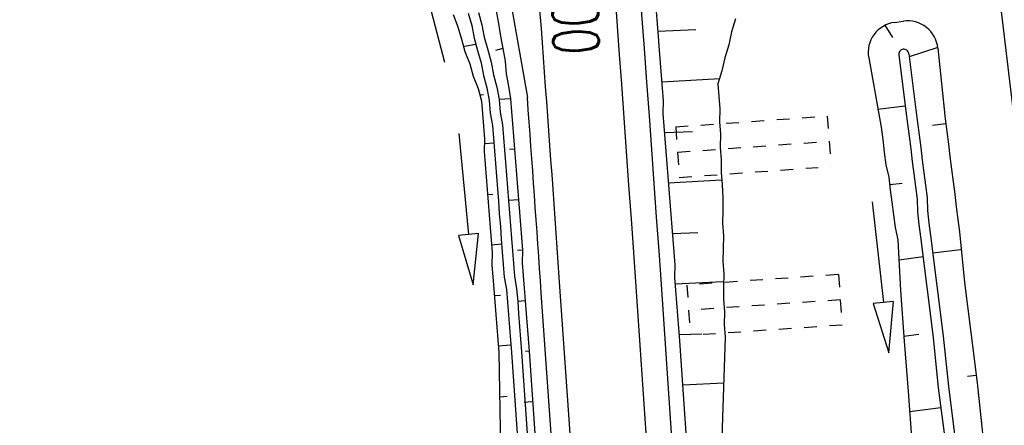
# Model space of a CAD drawing. Extents: x 447827 to 448299, y 438389 to 439851.
# Tile 96 of 116: x 447893 to 447932, y 439641 to 439657. Entities that reach past the tile are written whole.
import ezdxf

# ---------------------------------------------------------------- set-up
doc = ezdxf.new("R2010")
doc.units = 0
doc.header["$LTSCALE"] = 2
doc.header["$MEASUREMENT"] = 0
for name, pattern in [('ACAD_ISO05W100', [0.5, 0.25, -0.25]), ('AUSGEZOGEN', [0]), ('PUNKTX2', [0.5, 0.25, -0.25])]:
    doc.linetypes.add(name, pattern=pattern)
for name, color, linetype in [('DB-GRABEN', 15, 'AUSGEZOGEN'), ('DB-HZV-Stützscheiben', 15, 'CONTINUOUS'), ('DB-Ingenieurbauwerke', 15, 'CONTINUOUS'), ('DB-Wegboeschungen', 15, 'CONTINUOUS'), ('DB-Wegdurchlässe', 15, 'CONTINUOUS'), ('DB-Wege', 15, 'CONTINUOUS'), ('FBRTOP', 250, 'AUSGEZOGEN')]:
    doc.layers.add(name, color=color, linetype=linetype)
doc.styles.add('ROMANS', font='romans.shx', dxfattribs={"width": 0.8})

msp = doc.modelspace()

# ---------------------------------------------------------------- linework, layer by layer
at = {"layer": 'DB-GRABEN', "linetype": 'Continuous'}
for p, q in [((447927.325, 439656.631), (447927.678, 439656.679)), ((447927.257, 439656.027), (447926.959, 439656.52)), ((447927.665, 439655.567), (447927.665, 439655.567)), ((447929.031, 439655.635), (447927.906, 439655.273)), ((447929.033, 439655.614), (447929.325, 439652.816)), ((447926.305, 439655.23), (447926.795, 439652.497)), ((447927.494, 439655.344), (447927.774, 439653.124)), ((447927.89, 439655.394), (447928.171, 439653.174)), ((447927.749, 439653.323), (447926.658, 439653.185)), ((447927.774, 439653.124), (447927.837, 439652.628)), ((447928.171, 439653.174), (447928.233, 439652.678)), ((447929.325, 439652.816), (447929.387, 439652.32)), ((447926.795, 439652.497), (447926.858, 439652.001)), ((447927.837, 439652.628), (447927.899, 439652.132)), ((447928.233, 439652.678), (447928.296, 439652.182)), ((447929.35, 439652.618), (447928.826, 439652.552)), ((447929.387, 439652.32), (447929.45, 439651.824)), ((447926.858, 439652.001), (447926.92, 439651.504)), ((447927.899, 439652.132), (447927.962, 439651.636)), ((447928.296, 439652.182), (447928.359, 439651.686)), ((447927.962, 439651.636), (447928.025, 439651.14)), ((447928.359, 439651.686), (447928.421, 439651.19)), ((447929.45, 439651.824), (447929.513, 439651.328)), ((447926.92, 439651.504), (447926.983, 439651.008)), ((447928.421, 439651.19), (447928.484, 439650.694)), ((447929.513, 439651.328), (447929.575, 439650.832)), ((447926.983, 439651.008), (447927.095, 439650.519)), ((447928.025, 439651.14), (447928.087, 439650.644)), ((447929.575, 439650.832), (447929.638, 439650.336)), ((447927.095, 439650.519), (447927.158, 439650.023)), ((447928.087, 439650.644), (447928.15, 439650.148)), ((447928.484, 439650.694), (447928.547, 439650.198)), ((447927.133, 439650.221), (447927.629, 439650.284)), ((447927.158, 439650.023), (447927.22, 439649.527)), ((447928.15, 439650.148), (447928.213, 439649.652)), ((447928.547, 439650.198), (447928.609, 439649.702)), ((447929.638, 439650.336), (447929.701, 439649.84)), ((447928.213, 439649.652), (447928.226, 439649.149)), ((447928.609, 439649.702), (447928.622, 439649.2)), ((447929.701, 439649.84), (447929.763, 439649.344)), ((447926.441, 439649.541), (447926.883, 439645.565)), ((447927.22, 439649.527), (447927.283, 439649.03)), ((447929.763, 439649.344), (447929.826, 439648.848)), ((447927.283, 439649.03), (447927.346, 439648.534)), ((447928.226, 439649.149), (447928.288, 439648.653)), ((447928.622, 439649.2), (447928.685, 439648.704)), ((447929.826, 439648.848), (447929.889, 439648.352)), ((447927.346, 439648.534), (447927.458, 439648.045)), ((447928.288, 439648.653), (447928.351, 439648.157)), ((447928.685, 439648.704), (447928.748, 439648.207)), ((447927.458, 439648.045), (447927.56, 439646.042)), ((447928.351, 439648.157), (447928.602, 439646.173)), ((447928.748, 439648.207), (447928.998, 439646.223)), ((447929.889, 439648.352), (447930.09, 439646.361)), ((447929.927, 439647.651), (447928.835, 439647.513)), ((447928.451, 439647.364), (447927.509, 439647.245)), ((447928.602, 439646.173), (447928.852, 439644.189)), ((447928.998, 439646.223), (447929.249, 439644.239)), ((447930.09, 439646.361), (447930.34, 439644.377)), ((447927.56, 439646.042), (447927.711, 439644.045)), ((447926.883, 439645.565), (447926.485, 439645.521)), ((447926.485, 439645.521), (447927.104, 439643.577)), ((447927.28, 439645.609), (447926.883, 439645.565)), ((447927.104, 439643.577), (447927.28, 439645.609)), ((447927.686, 439644.243), (447928.281, 439644.318)), ((447928.852, 439644.189), (447929.053, 439642.198)), ((447929.249, 439644.239), (447929.45, 439642.249)), ((447930.34, 439644.377), (447930.591, 439642.393)), ((447927.711, 439644.045), (447927.863, 439642.048)), ((447930.553, 439642.69), (447930.206, 439642.646)), ((447929.45, 439642.249), (447929.701, 439640.264)), ((447930.591, 439642.393), (447930.792, 439640.402)), ((447927.863, 439642.048), (447928.014, 439640.051)), ((447929.053, 439642.198), (447929.304, 439640.214)), ((447929.153, 439641.405), (447927.913, 439641.248))]:
    msp.add_line(p, q, dxfattribs=at)
for centre, major_axis, start_param, end_param in [((447927.486, 439655.442), (0.849, 0.849), 0.920307, 2.533511), ((447927.839, 439655.49), (0.849, 0.849), 5.601688, 7.203492), ((447927.692, 439655.369), (0.141, 0.141), 0.920307, 2.481835), ((447927.692, 439655.369), (0.141, 0.141), 5.623428, 7.203492)]:
    msp.add_ellipse(centre, major_axis=major_axis, ratio=1, start_param=start_param, end_param=end_param, dxfattribs=at)
at = {"layer": 'DB-HZV-Stützscheiben', "linetype": 'PUNKTX2'}
for p, q in [((447918.688, 439652.502), (447924.672, 439652.932)), ((447924.672, 439652.932), (447924.816, 439650.938)), ((447918.688, 439652.502), (447918.831, 439650.507)), ((447918.831, 439650.507), (447924.816, 439650.938)), ((447925.116, 439646.671), (447919.13, 439646.257)), ((447925.116, 439646.671), (447925.254, 439644.675)), ((447919.13, 439646.257), (447919.268, 439644.262)), ((447925.254, 439644.675), (447919.268, 439644.262))]:
    msp.add_line(p, q, dxfattribs=at)
at = {"layer": 'DB-HZV-Stützscheiben', "linetype": 'ACAD_ISO05W100'}
for p, q in [((447918.76, 439651.504), (447924.744, 439651.935)), ((447925.185, 439645.673), (447919.199, 439645.26))]:
    msp.add_line(p, q, dxfattribs=at)
at = {"layer": 'DB-Ingenieurbauwerke', "linetype": 'Continuous'}
msp.add_line((447930.798, 439663.316), (447932.67, 439647.479), dxfattribs=at)
at = {"layer": 'DB-Wegboeschungen', "linetype": 'Continuous'}
for p, q in [((447909.571, 439655.043), (447908.58, 439658.918)), ((447910.503, 439656.993), (447910.642, 439656.503)), ((447910.902, 439657.025), (447911.041, 439656.534)), ((447911.6, 439657.08), (447911.689, 439656.585)), ((447917.919, 439657.075), (447917.959, 439656.577)), ((447909.905, 439656.946), (447910.094, 439656.46)), ((447921.053, 439656.77), (447920.893, 439656.256)), ((447910.094, 439656.46), (447910.232, 439655.969)), ((447910.642, 439656.503), (447910.731, 439656.008)), ((447911.041, 439656.534), (447911.13, 439656.04)), ((447911.689, 439656.585), (447911.778, 439656.091)), ((447917.959, 439656.577), (447917.998, 439656.078)), ((447917.982, 439656.278), (447919.481, 439656.345)), ((447920.893, 439656.256), (447920.782, 439655.746)), ((447910.232, 439655.969), (447910.371, 439655.478)), ((447910.731, 439656.008), (447910.87, 439655.518)), ((447911.13, 439656.04), (447911.269, 439655.549)), ((447911.778, 439656.091), (447911.867, 439655.596)), ((447917.998, 439656.078), (447918.041, 439655.53)), ((447910.8, 439655.763), (447910.356, 439655.678)), ((447910.371, 439655.478), (447910.56, 439654.992)), ((447910.87, 439655.518), (447911.009, 439655.027)), ((447911.269, 439655.549), (447911.407, 439655.058)), ((447911.867, 439655.596), (447911.572, 439655.523)), ((447911.867, 439655.596), (447911.956, 439655.101)), ((447918.041, 439655.53), (447918.08, 439655.032)), ((447920.782, 439655.746), (447920.622, 439655.231)), ((447911.407, 439655.058), (447911.497, 439654.564)), ((447911.956, 439655.101), (447911.995, 439654.603)), ((447920.622, 439655.231), (447920.512, 439654.721)), ((447910.56, 439654.992), (447910.699, 439654.501)), ((447911.009, 439655.027), (447911.098, 439654.532)), ((447918.08, 439655.032), (447918.119, 439654.533)), ((447920.512, 439654.721), (447920.352, 439654.207)), ((447910.699, 439654.501), (447910.888, 439654.014)), ((447911.098, 439654.532), (447911.237, 439654.042)), ((447911.497, 439654.564), (447911.635, 439654.073)), ((447911.995, 439654.603), (447912.084, 439654.109)), ((447918.119, 439654.533), (447918.159, 439654.035)), ((447918.139, 439654.284), (447920.436, 439654.414)), ((447910.888, 439654.014), (447911.027, 439653.524)), ((447911.237, 439654.042), (447911.326, 439653.547)), ((447911.635, 439654.073), (447911.724, 439653.579)), ((447912.084, 439654.109), (447912.173, 439653.614)), ((447918.159, 439654.035), (447918.198, 439653.536)), ((447920.352, 439654.207), (447920.391, 439653.709)), ((447910.957, 439653.769), (447911.107, 439653.781)), ((447911.027, 439653.524), (447911.066, 439653.025)), ((447911.326, 439653.547), (447911.365, 439653.049)), ((447912.173, 439653.614), (447911.724, 439653.579)), ((447911.724, 439653.579), (447911.764, 439653.08)), ((447912.173, 439653.614), (447912.212, 439653.115)), ((447918.198, 439653.536), (447918.187, 439653.034)), ((447920.391, 439653.709), (447920.43, 439653.21)), ((447912.212, 439653.115), (447912.252, 439652.617)), ((447920.43, 439653.21), (447920.42, 439652.708)), ((447911.066, 439653.025), (447911.105, 439652.527)), ((447911.365, 439653.049), (447911.454, 439652.554)), ((447911.764, 439653.08), (447911.853, 439652.586)), ((447918.187, 439653.034), (447918.226, 439652.535)), ((447920.42, 439652.708), (447920.459, 439652.209)), ((447911.105, 439652.527), (447911.144, 439652.028)), ((447911.454, 439652.554), (447911.493, 439652.056)), ((447911.853, 439652.586), (447911.892, 439652.087)), ((447912.252, 439652.617), (447912.291, 439652.119)), ((447918.226, 439652.535), (447918.266, 439652.037)), ((447918.246, 439652.286), (447919.346, 439652.322)), ((447910.136, 439652.236), (447910.509, 439648.254)), ((447911.144, 439652.028), (447911.134, 439651.526)), ((447911.493, 439652.056), (447911.532, 439651.557)), ((447911.892, 439652.087), (447911.931, 439651.589)), ((447912.291, 439652.119), (447912.33, 439651.62)), ((447918.266, 439652.037), (447918.305, 439651.538)), ((447920.459, 439652.209), (447920.448, 439651.707)), ((447911.509, 439651.856), (447911.16, 439651.829)), ((447911.532, 439651.557), (447911.572, 439651.059)), ((447911.931, 439651.589), (447911.97, 439651.09)), ((447912.33, 439651.62), (447912.131, 439651.604)), ((447912.33, 439651.62), (447912.369, 439651.122)), ((447918.305, 439651.538), (447918.344, 439651.04)), ((447920.448, 439651.707), (447920.487, 439651.208)), ((447911.134, 439651.526), (447911.173, 439651.028)), ((447920.487, 439651.208), (447920.477, 439650.706)), ((447911.173, 439651.028), (447911.212, 439650.529)), ((447911.572, 439651.059), (447911.611, 439650.56)), ((447911.97, 439651.09), (447912.01, 439650.592)), ((447912.369, 439651.122), (447912.408, 439650.623)), ((447918.344, 439651.04), (447918.383, 439650.541)), ((447911.212, 439650.529), (447911.251, 439650.031)), ((447911.611, 439650.56), (447911.65, 439650.062)), ((447912.01, 439650.592), (447912.049, 439650.093)), ((447912.408, 439650.623), (447912.448, 439650.125)), ((447918.383, 439650.541), (447918.422, 439650.043)), ((447918.403, 439650.292), (447920.5, 439650.407)), ((447920.477, 439650.706), (447920.516, 439650.208)), ((447911.251, 439650.031), (447911.29, 439649.532)), ((447911.65, 439650.062), (447911.689, 439649.564)), ((447912.049, 439650.093), (447912.088, 439649.595)), ((447912.448, 439650.125), (447912.487, 439649.626)), ((447918.422, 439650.043), (447918.462, 439649.545)), ((447920.516, 439650.208), (447920.555, 439649.709)), ((447911.267, 439649.831), (447911.466, 439649.847)), ((447912.487, 439649.626), (447912.088, 439649.595)), ((447912.088, 439649.595), (447912.127, 439649.096)), ((447912.487, 439649.626), (447912.526, 439649.128)), ((447920.555, 439649.709), (447920.544, 439649.207)), ((447911.29, 439649.532), (447911.33, 439649.034)), ((447911.689, 439649.564), (447911.728, 439649.065)), ((447918.462, 439649.545), (447918.501, 439649.046)), ((447920.544, 439649.207), (447920.534, 439648.704)), ((447911.33, 439649.034), (447911.369, 439648.535)), ((447911.728, 439649.065), (447911.768, 439648.567)), ((447912.127, 439649.096), (447912.166, 439648.598)), ((447912.526, 439649.128), (447912.565, 439648.629)), ((447918.501, 439649.046), (447918.54, 439648.548)), ((447911.369, 439648.535), (447911.408, 439648.037)), ((447911.768, 439648.567), (447911.807, 439648.068)), ((447912.166, 439648.598), (447912.206, 439648.099)), ((447912.565, 439648.629), (447912.604, 439648.131)), ((447918.54, 439648.548), (447918.579, 439648.049)), ((447920.534, 439648.704), (447920.573, 439648.206)), ((447910.509, 439648.254), (447910.111, 439648.216)), ((447910.111, 439648.216), (447910.696, 439646.262)), ((447910.908, 439648.291), (447910.509, 439648.254)), ((447910.696, 439646.262), (447910.908, 439648.291)), ((447911.807, 439648.068), (447911.846, 439647.57)), ((447912.206, 439648.099), (447912.245, 439647.601)), ((447912.604, 439648.131), (447912.644, 439647.632)), ((447918.56, 439648.298), (447919.56, 439648.327)), ((447918.579, 439648.049), (447918.618, 439647.551)), ((447920.573, 439648.206), (447920.562, 439647.704)), ((447911.408, 439648.037), (447911.447, 439647.538)), ((447911.823, 439647.869), (447911.424, 439647.837)), ((447920.562, 439647.704), (447920.552, 439647.201)), ((447911.447, 439647.538), (447911.437, 439647.036)), ((447911.846, 439647.57), (447911.885, 439647.071)), ((447912.245, 439647.601), (447912.284, 439647.103)), ((447912.644, 439647.632), (447912.444, 439647.617)), ((447912.644, 439647.632), (447912.633, 439647.13)), ((447918.618, 439647.551), (447918.658, 439647.052)), ((447911.437, 439647.036), (447911.472, 439646.587)), ((447911.885, 439647.071), (447911.924, 439646.573)), ((447912.284, 439647.103), (447912.323, 439646.604)), ((447912.633, 439647.13), (447912.672, 439646.632)), ((447918.658, 439647.052), (447918.647, 439646.55)), ((447920.552, 439647.201), (447920.591, 439646.703)), ((447911.472, 439646.587), (447911.511, 439646.089)), ((447911.924, 439646.573), (447912.014, 439646.078)), ((447912.323, 439646.604), (447912.412, 439646.11)), ((447912.672, 439646.632), (447912.711, 439646.133)), ((447918.647, 439646.55), (447918.686, 439646.051)), ((447920.591, 439646.703), (447920.58, 439646.2)), ((447912.412, 439646.11), (447912.452, 439645.611)), ((447912.711, 439646.133), (447912.751, 439645.635)), ((447918.667, 439646.301), (447920.565, 439646.4)), ((447920.58, 439646.2), (447920.57, 439645.698)), ((447911.511, 439646.089), (447911.55, 439645.59)), ((447911.531, 439645.84), (447911.78, 439645.859)), ((447912.014, 439646.078), (447912.053, 439645.58)), ((447918.686, 439646.051), (447918.725, 439645.553)), ((447911.55, 439645.59), (447911.59, 439645.092)), ((447912.053, 439645.58), (447912.092, 439645.081)), ((447912.751, 439645.635), (447912.452, 439645.611)), ((447912.452, 439645.611), (447912.491, 439645.113)), ((447912.751, 439645.635), (447912.79, 439645.136)), ((447918.725, 439645.553), (447918.765, 439645.054)), ((447920.57, 439645.698), (447920.609, 439645.2)), ((447911.59, 439645.092), (447911.629, 439644.594)), ((447912.092, 439645.081), (447912.131, 439644.583)), ((447912.491, 439645.113), (447912.53, 439644.614)), ((447912.79, 439645.136), (447912.829, 439644.638)), ((447918.765, 439645.054), (447918.804, 439644.556)), ((447920.609, 439645.2), (447920.598, 439644.697)), ((447911.629, 439644.594), (447911.668, 439644.095)), ((447912.131, 439644.583), (447912.17, 439644.084)), ((447912.53, 439644.614), (447912.569, 439644.116)), ((447912.829, 439644.638), (447912.868, 439644.139)), ((447918.804, 439644.556), (447918.843, 439644.058)), ((447920.598, 439644.697), (447920.637, 439644.199)), ((447918.823, 439644.307), (447919.725, 439644.327)), ((447920.637, 439644.199), (447920.481, 439639.171)), ((447911.668, 439644.095), (447911.707, 439643.597)), ((447912.186, 439643.885), (447911.688, 439643.846)), ((447912.17, 439644.084), (447912.21, 439643.586)), ((447912.569, 439644.116), (447912.608, 439643.617)), ((447912.868, 439644.139), (447912.907, 439643.641)), ((447918.843, 439644.058), (447919.185, 439639.069)), ((447911.707, 439643.597), (447911.8, 439638.588)), ((447912.21, 439643.586), (447912.552, 439638.597)), ((447912.608, 439643.617), (447912.951, 439638.629)), ((447912.907, 439643.641), (447912.758, 439643.629)), ((447912.907, 439643.641), (447913.25, 439638.652)), ((447918.98, 439642.313), (447920.579, 439642.389)), ((447911.745, 439641.844), (447912.044, 439641.868)), ((447913.014, 439641.643), (447912.715, 439641.62))]:
    msp.add_line(p, q, dxfattribs=at)
at = {"layer": 'DB-Wege', "linetype": 'Continuous'}
for p, q in [((447911.965, 439658.612), (447912.835, 439653.66)), ((447923.127, 439559.515), (447917.125, 439646.203)), ((447924.118, 439559.683), (447918.123, 439646.272)), ((447919.397, 439559.107), (447913.384, 439645.944)), ((447920.145, 439559.159), (447914.133, 439645.996))]:
    msp.add_line(p, q, dxfattribs=at)
for major_axis, start_param, end_param in [((1983.313, 269.209), -0.065786, 0.019612), ((1984.304, 269.336), -0.065782, 0.019618), ((1980.325, 268.916), -0.065842, -0.047296), ((1978.424, 277.208), -0.070083, -0.066211)]:
    msp.add_ellipse((445920.406, 439507.957), major_axis=major_axis, ratio=1, start_param=start_param, end_param=end_param, dxfattribs=at)
at = {"layer": 'FBRTOP'}
for points in [[(448034.372, 439384.926, -0.000001), (448050.087, 439286.169, -0.000002), (448057.944, 439236.79), (448081.515, 439088.654, 0.000001), (448091.337, 439026.931, -0.000001), (448101.158, 438965.207, -0.000001), (448105.087, 438940.518, 0.000002), (448109.015, 438915.828, 0.000007), (448110.98, 438903.483, -0.000017)], [(448068.197, 439390.308, -0.000001), (448083.912, 439291.551, -0.000002), (448091.769, 439242.172), (448115.34, 439094.036, 0.000001), (448125.161, 439032.313, -0.000001), (448134.983, 438970.589, -0.000001), (448138.911, 438945.9, 0.000002), (448142.84, 438921.21, 0.000007), (448144.804, 438908.866, -0.000017)]]:
    msp.add_lwpolyline(points, format="xyb", dxfattribs=at)

# ---------------------------------------------------------------- texts
at = {"layer": 'DB-Wegdurchlässe', "linetype": 'Continuous', "style": 'ROMANS', "oblique": 0, "width": 0.7}
msp.add_text('DN 400', height=1.8, rotation=271.5178, dxfattribs=at).set_placement((447913.701, 439661.748))

doc.saveas('drawing.dxf')
